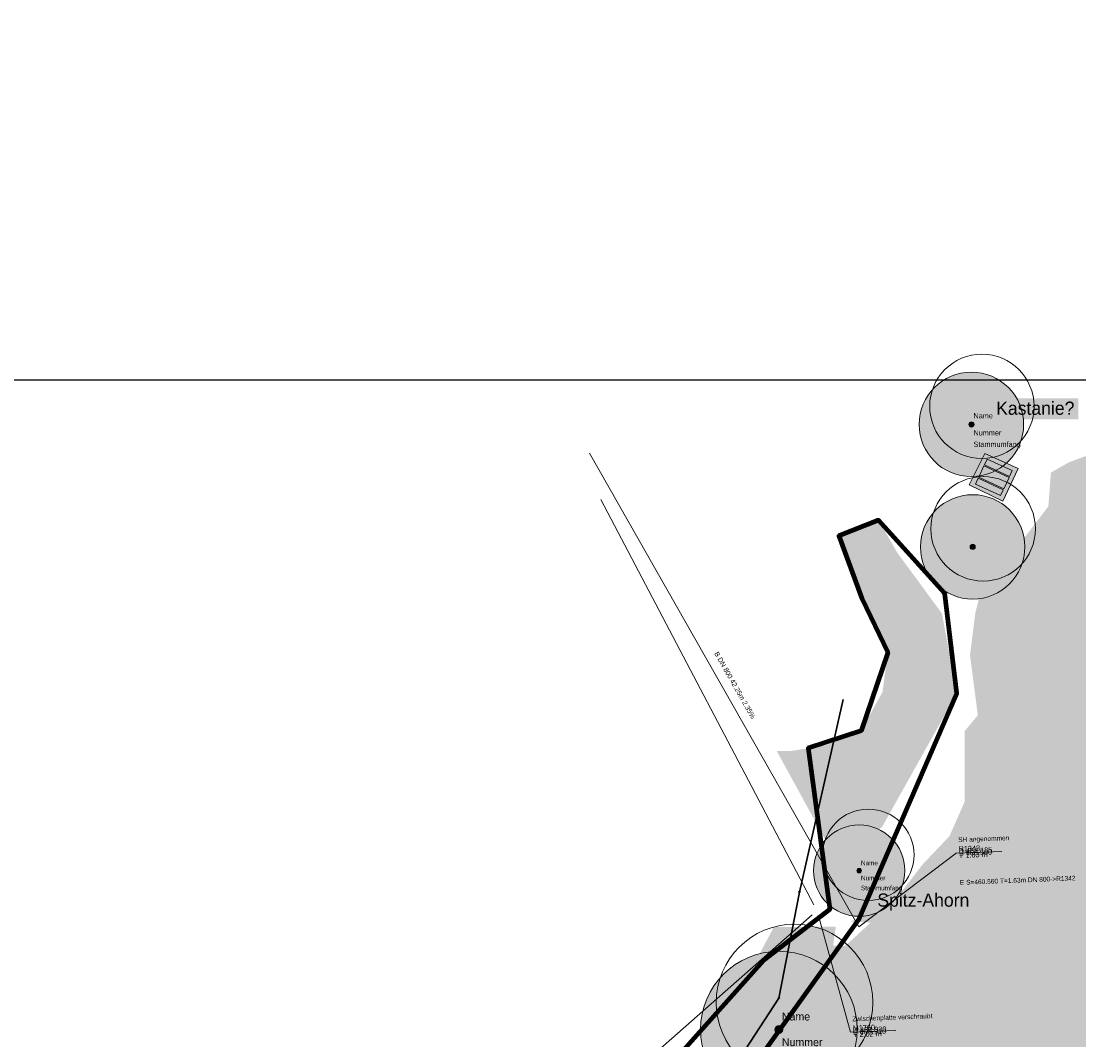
# Model space of a CAD drawing. Header units: metres. Extents: x 730549 to 731755, y 5527678 to 5528494.
# Tile 156 of 207: x 731571 to 731652, y 5527897 to 5527975. Entities that reach past the tile are written whole.
import ezdxf
from ezdxf.enums import TextEntityAlignment as Align

# ---------------------------------------------------------------- set-up
doc = ezdxf.new("R2010")
doc.units = ezdxf.units.M
doc.header["$LTSCALE"] = 0.1
doc.header["$PDMODE"] = 1
doc.header["$PDSIZE"] = -2
doc.layers.add('B_Bäume', color=7, linetype='Continuous', transparency=0.77)
doc.layers.add('LA_Planung BÄUME geplant', color=7, linetype='Continuous', transparency=0.8)
for name, color, linetype in [('LA_Allgemeine Einbauten', 7, 'Continuous'), ('LA_Belagsflächen alle Wege auch Nordufer', 7, 'Continuous'), ('LA_Planungsumgriff', 7, 'Continuous'), ('Netzbach Höhenlinien Bestand NW 461.54', 7, 'Continuous'), ('Sparten Strom GEPLANT pdf', 7, 'Continuous'), ('Sparten_Kanal-aus dwg GRUPPE', 7, 'Continuous'), ('Wiese und Waldnaab als Hintergrund', 7, 'Continuous')]:
    doc.layers.add(name, color=color, linetype=linetype)
doc.styles.add('Arial', font='arial.ttf')
doc.styles.add('Futura Windows', font='txt')
doc.styles.add('TheSansSemiLight-Plain', font='txt')
picture_1 = doc.add_image_def('image1.png', size_in_pixel=(2382, 1684))

# ---------------------------------------------------------------- blocks, each defined once
blk = doc.blocks.new('PDF-Seite')
at = {"color": 255, "linetype": 'Continuous', "lineweight": 9, "transparency": 33554687}
blk.add_wipeout([(0, 103.921), (293.918, 103.921), (293.918, -103.921), (0, -103.921)], dxfattribs=at)
at = {"color": 16, "linetype": 'Continuous', "lineweight": 9, "transparency": 33554687, "flags": 128}
blk.add_lwpolyline([(0, 103.921), (293.918, 103.921), (293.918, -103.921), (0, -103.921)], close=True, dxfattribs=at)
at = {"transparency": 33554687}
image = blk.add_image(picture_1, insert=(0, -103.921), size_in_units=(293.918, 207.843), dxfattribs=at)
image.dxf.flags = 7
blk = doc.blocks.new('KA_STUTZR')
at = {"color": 7, "linetype": 'Continuous', "lineweight": 25, "transparency": 33554687}
for p in [(0, 0), (0.0005, 0)]:
    blk.add_line(p, (0, 0.0005), dxfattribs=at)
at = {"color": 7, "linetype": 'Continuous', "lineweight": 5, "transparency": 33554687}
blk.add_line((0, 0), (0.001, 0), dxfattribs=at)
at = {"color": 7, "linetype": 'Continuous', "transparency": 33554687}
blk.add_solid([(0, 0.0005), (0.0005, 0), (0, 0)], dxfattribs=at)
blk = doc.blocks.new('Ka_stxt_BG_H')
at = {"color": 206, "linetype": 'Continuous', "lineweight": 13, "true_color": 0x660066, "transparency": 33554687}
blk.add_point((0, 0), dxfattribs=at)
at = {"color": 0, "flags": 1}
for tag in ['NAME', 'Z_HIGH', 'Z_LOW', 'DZ', 'RES1', 'RES2', 'RES3', 'RES4', 'RES5', 'RES6', 'BEMERKUNG']:
    blk.add_attdef(tag, (0, 0), '', height=0.00018, dxfattribs=at)
blk = doc.blocks.new('Gruppe')
at = {"color": 161, "linetype": 'Continuous', "lineweight": 5, "true_color": 0x7f9fff, "transparency": 33554687}
blk.add_line((-925.334, -320.108, -31.646), (-904.695, -356.406, -31.646), dxfattribs=at)
at = {"color": 211, "linetype": 'Continuous', "lineweight": 5, "true_color": 0xff7fff, "transparency": 33554687}
for p, q in [((-924.474, -323.637, -31.686), (-908.137, -354.715, -31.686)), ((-908.279, -355.488, -32.29), (-934.459, -378.548, -32.29))]:
    blk.add_line(p, q, dxfattribs=at)
at = {"color": 150, "linetype": 'Continuous', "lineweight": 30, "true_color": 0x007fff, "transparency": 33554687}
for p, q in [((-909.248, -353.731, -493.19), (-905.896, -338.975, -493.19)), ((-910.824, -361.855, -493.19), (-909.248, -353.731, -493.19)), ((-913.412, -365.839, -493.19), (-910.824, -361.855, -493.19))]:
    blk.add_line(p, q, dxfattribs=at)
at = {"color": 7, "linetype": 'Continuous', "lineweight": 9, "transparency": 33554687, "flags": 128}
for points in [[(-904.695, -356.406), (-897.241, -350.752), (-893.744, -350.614)], [(-907.772, -355.64), (-905.353, -364.484), (-901.856, -364.346)]]:
    blk.add_lwpolyline(points, dxfattribs=at)
at = {"color": 150, "linetype": 'Continuous', "lineweight": 30, "true_color": 0x007fff, "transparency": 33554687}
for centre in [(-909.248, -353.731, -493.19), (-910.824, -361.855, -493.19)]:
    blk.add_circle(centre, 0.04, dxfattribs=at)
at = {"color": 176, "true_color": 0x00007f, "transparency": 33554687, "xscale": 0.4, "yscale": 0.4, "zscale": 0.4, "rotation": 2.251158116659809}
blk.add_blockref('Ka_stxt_BG_H', (-897.864, -350.176, -493.19), dxfattribs=at)
at = {"color": 216, "true_color": 0x7f007f, "transparency": 33554687, "xscale": 0.4, "yscale": 0.4, "zscale": 0.4, "rotation": 2.251158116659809}
blk.add_blockref('Ka_stxt_BG_H', (-905.976, -363.908, -493.19), dxfattribs=at)
at = {"color": 5, "true_color": 0x0000ff, "transparency": 33554687, "xscale": 0.5, "yscale": 0.5, "zscale": 0.5, "rotation": 131.3749875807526}
blk.add_blockref('KA_STUTZR', (-919.016, -364.779, -493.19), dxfattribs=at)
at = {"color": 176, "true_color": 0x00007f, "transparency": 33554687, "insert": (-914.364, -337.973, -32.127), "char_height": 0.37568, "width": 7.36, "attachment_point": 8, "rotation": 299.62256, "line_spacing_factor": 1.002187, "style": 'Arial'}
blk.add_mtext('B DN 800 42.25m 2.35%', dxfattribs=at)
at = {"color": 7, "transparency": 33554687, "attachment_point": 1, "rotation": 2.25116, "line_spacing_factor": 0.25, "style": 'Arial'}
for s, insert, char_height in [('SH angenommen', (-897.095, -349.548, -31.82), 0.36066), ('R1343\\PD 462.185\\PS 460.560\\PT 1.63 m', (-897.068, -350.227, -31.82), 0.4007), ('E S=460.560 T=1.63m DN 800->R1342', (-896.966, -352.825, -31.82), 0.36066), ('Zwischenplatte verschraubt', (-905.207, -363.28, -30.26), 0.36066), ('M1760\\PD 462.930\\PS 460.910\\PT 2.02 m', (-905.18, -363.96, -30.26), 0.4007)]:
    blk.add_mtext(s, dxfattribs=dict(at, insert=insert, char_height=char_height))
blk = doc.blocks.new('Gruppe-1')
at = {"color": 7, "transparency": 33554687}
blk.add_blockref('Gruppe', (0, 0), dxfattribs=at)
blk = doc.blocks.new('Gruppe-32')
at = {"linetype": 'Continuous', "lineweight": 0, "true_color": 0xa0a0a4, "transparency": 33554687}
for points in [[(-895.08, -320.991), (-894.876, -320.549), (-892.958, -321.433), (-893.162, -321.874)], [(-895.515, -321.938), (-895.115, -321.068), (-893.197, -321.951), (-893.597, -322.821)], [(-895.759, -322.466), (-895.555, -322.024), (-893.637, -322.907), (-893.84, -323.349)]]:
    blk.add_hatch(color=253, dxfattribs=at).paths.add_polyline_path(points)
at = {"color": 7, "linetype": 'Continuous', "lineweight": 9, "transparency": 33554687, "flags": 128}
for points in [[(-895.08, -320.991), (-894.876, -320.549), (-892.958, -321.433), (-893.162, -321.874)], [(-895.515, -321.938), (-895.115, -321.068), (-893.197, -321.951), (-893.597, -322.821)], [(-895.759, -322.466), (-895.555, -322.024), (-893.637, -322.907), (-893.84, -323.349)]]:
    blk.add_lwpolyline(points, close=True, dxfattribs=at)
blk = doc.blocks.new('Gruppe-33')
at = {"linetype": 'Continuous', "lineweight": 0, "true_color": 0xdddddd, "transparency": 33554687}
blk.add_hatch(color=254, dxfattribs=at).paths.add_polyline_path([(-896.238, -322.53), (-895.043, -320.129), (-892.503, -321.271), (-893.659, -323.769)])
at = {"color": 7, "linetype": 'Continuous', "lineweight": 9, "transparency": 33554687, "flags": 128}
blk.add_lwpolyline([(-896.238, -322.53), (-895.043, -320.129), (-892.503, -321.271), (-893.659, -323.769)], close=True, dxfattribs=at)
at = {"color": 7, "transparency": 33554687}
blk.add_blockref('Gruppe-32', (0, 0), dxfattribs=at)
blk = doc.blocks.new('B_Baum')
at = {"linetype": 'Continuous', "lineweight": 0, "transparency": 33554582}
h = blk.add_hatch(color=61, dxfattribs=at)
edge = h.paths.add_edge_path()
edge.add_arc((0, 0), 5, 0, 360)
at = {"linetype": 'Continuous', "lineweight": 0, "transparency": 33554687}
h = blk.add_hatch(color=250, dxfattribs=at)
edge = h.paths.add_edge_path()
edge.add_arc((0, 0), 0.25, 0, 360)
at = {"color": 7, "linetype": 'Continuous', "lineweight": 5, "transparency": 33554483}
blk.add_circle((1, 1.732), 5, dxfattribs=at)
at = {"color": 7, "linetype": 'Continuous', "lineweight": 20, "transparency": 33554687}
for radius in [5, 0.25]:
    blk.add_circle((0, 0), radius, dxfattribs=at)
at = {"color": 58, "true_color": 0x4b5f00, "transparency": 33554687, "style": 'TheSansSemiLight-Plain'}
for tag, p in [('Botanischer_Name', (0.196, 1.085)), ('Nummer', (0.196, -0.556)), ('Stammumfang', (0.196, -1.649))]:
    blk.add_attdef(tag, text='', height=0.504, dxfattribs=at).set_placement(p, align=Align.TOP_LEFT)
blk = doc.blocks.new('Baum selbstgestrickt')
at = {"color": 7, "transparency": 33554687}
ref = blk.add_blockref('B_Baum', (0, 0), dxfattribs=dict(at, xscale=0.2, yscale=0.2, zscale=0.2))
ref.add_attrib('Nummer', 'Nummer', dxfattribs={"color": 58, "transparency": 33554687, "height": 0.1009, "style": 'TheSansSemiLight-Plain'}).set_placement((0.039, -0.111), align=Align.TOP_LEFT)
ref.add_attrib('Botanischer_Name', 'Name', dxfattribs={"color": 58, "transparency": 33554687, "height": 0.1009, "style": 'TheSansSemiLight-Plain'}).set_placement((0.039, 0.217), align=Align.TOP_LEFT)
ref.add_attrib('Stammumfang', 'Stammumfang', dxfattribs={"color": 58, "transparency": 33554687, "height": 0.10087, "style": 'TheSansSemiLight-Plain'}).set_placement((0.039, -0.33), align=Align.TOP_LEFT)
blk = doc.blocks.new('P_Baum')
at = {"linetype": 'Continuous', "lineweight": 0, "transparency": 33554687}
h = blk.add_hatch(color=53, dxfattribs=at)
edge = h.paths.add_edge_path()
edge.add_arc((0, 0), 5, 0, 360)
h = blk.add_hatch(color=53, dxfattribs=at)
edge = h.paths.add_edge_path()
edge.add_arc((0, 0), 0.25, 0, 360)
at = {"color": 7, "linetype": 'Continuous', "lineweight": 5, "transparency": 33554483}
blk.add_circle((1, 1.73), 5, dxfattribs=at)
at = {"color": 7, "linetype": 'Continuous', "lineweight": 20, "transparency": 33554687}
for radius in [5, 0.25]:
    blk.add_circle((0, 0), radius, dxfattribs=at)
at = {"color": 58, "true_color": 0x4b5f00, "transparency": 33554687, "style": 'TheSansSemiLight-Plain'}
for tag, p in [('Botanischer_Name', (0.2, 1.09)), ('Nummer', (0.2, -0.56)), ('Stammumfang', (0.2, -1.65))]:
    blk.add_attdef(tag, text='', height=0.504, dxfattribs=at).set_placement(p, align=Align.TOP_LEFT)
blk = doc.blocks.new('Baum Pflanzung')
at = {"color": 7, "transparency": 33554687, "xscale": 0.2, "yscale": 0.2, "zscale": 0.2}
blk.add_blockref('P_Baum', (0, -0.009), dxfattribs=at)

msp = doc.modelspace()

# ---------------------------------------------------------------- block references
at = {"layer": 'Sparten Strom GEPLANT pdf', "color": 16, "true_color": 0x800000, "transparency": 33554687}
msp.add_blockref('PDF-Seite', (731393.397, 5527843.198), dxfattribs=at)

# ---------------------------------------------------------------- next in the draw order: hatches: boundary and pattern name
at = {"layer": 'LA_Belagsflächen alle Wege auch Nordufer', "linetype": 'Continuous', "lineweight": 0, "true_color": 0xc0c0c0, "transparency": 33554687}
msp.add_hatch(color=9, dxfattribs=at).paths.add_polyline_path([(731633.6, 5527935.3), (731635.3, 5527930.35), (731636.521, 5527928.234), (731637.3, 5527926.2), (731636.9, 5527923.2), (731635.25, 5527920.2), (731632.55, 5527919.1), (731629.85, 5527918.65), (731628.8, 5527918.65), (731633.66, 5527909.76), (731636.9, 5527912.9), (731640, 5527918.45), (731642.6, 5527923.1), (731641.45, 5527929.2), (731638, 5527933.9), (731636.6, 5527936.35), (731633.55, 5527935.15)])
at = {"layer": 'Netzbach Höhenlinien Bestand NW 461.54', "linetype": 'Continuous', "lineweight": 0, "true_color": 0x66aaff, "transparency": 33554534}
msp.add_hatch(color=161, dxfattribs=at).paths.add_polyline_path([(731675.984, 5527969.785), (731677.584, 5527974.185), (731677.784, 5527974.385), (731683.784, 5527969.785), (731672.784, 5527960.785), (731669.184, 5527955.585), (731666.184, 5527948.585), (731661.584, 5527943.985), (731659.984, 5527939.185), (731656.784, 5527927.985), (731653.584, 5527926.785), (731648.584, 5527919.185), (731648.184, 5527912.585), (731649.784, 5527910.985), (731652.784, 5527903.185), (731652.384, 5527894.985), (731651.984, 5527887.985), (731648.184, 5527879.785), (731644.984, 5527878.785), (731646.384, 5527876.585), (731645.384, 5527872.385), (731642.384, 5527868.385), (731641.794, 5527869.096), (731640.471, 5527867.708), (731639.032, 5527866.605), (731636.771, 5527865.115), (731634.803, 5527864.165), (731633.479, 5527863.79), (731633.018, 5527863.634), (731632.825, 5527863.264), (731631.554, 5527862.73), (731631.298, 5527862.704), (731630.003, 5527861.808), (731629.638, 5527860.815), (731629.063, 5527859.893), (731629.569, 5527859.395), (731631.883, 5527856.42), (731631.942, 5527856.255), (731632.081, 5527855.94), (731633.613, 5527853.393), (731633.703, 5527853.282), (731633.706, 5527853.188), (731634.347, 5527850.163), (731634.342, 5527850.157), (731634.584, 5527847.884), (731634.618, 5527847.848), (731634.67, 5527847.705), (731635.584, 5527842.357), (731635.756, 5527842.236), (731636.736, 5527839.006), (731636.954, 5527838.465), (731637.208, 5527837.538), (731635.595, 5527836.496), (731637.474, 5527836.578), (731637.826, 5527835.599), (731638.729, 5527833.842), (731638.33, 5527832.611), (731638.71, 5527831.206), (731639.068, 5527831.095), (731640.089, 5527827.813), (731640.722, 5527826.209), (731642.775, 5527823.693), (731643.163, 5527822.964), (731645.248, 5527820.532), (731646.653, 5527819.214), (731649.037, 5527817.164), (731649.954, 5527816.292), (731649.996, 5527816.294), (731649.997, 5527816.245), (731649.739, 5527815.498), (731649.744, 5527814.64), (731648.925, 5527814.566), (731648.835, 5527814.645), (731648.874, 5527814.721), (731649.362, 5527815.42), (731649.946, 5527816.218), (731646.852, 5527818.096), (731645.471, 5527818.005), (731645.367, 5527818.137), (731642.862, 5527822.08), (731641.65, 5527821.94), (731639.6, 5527824.753), (731639.231, 5527824.9), (731639.198, 5527825.324), (731639.814, 5527825.783), (731638.144, 5527829.562), (731637.163, 5527829.489), (731636.869, 5527830.075), (731636.433, 5527831.125), (731635.86, 5527831.733), (731635.802, 5527832.839), (731636.243, 5527834.681), (731634.416, 5527835.944), (731634.124, 5527835.486), (731634.24, 5527835.983), (731634.265, 5527836.116), (731633.366, 5527837.961), (731632.448, 5527841.045), (731632.406, 5527841.445), (731632.375, 5527841.924), (731631.45, 5527846.981), (731631.46, 5527846.992), (731630.962, 5527849.261), (731630.747, 5527849.518), (731630.319, 5527852.142), (731630.123, 5527852.695), (731629.1, 5527854.885), (731628.741, 5527855.403), (731626.942, 5527858.14), (731625.456, 5527859.697), (731624.577, 5527860.349), (731623.682, 5527862.038), (731620.405, 5527863.796), (731620.068, 5527864.22), (731619.91, 5527864.084), (731618.533, 5527864.412), (731617.247, 5527864.758), (731615.58, 5527865.119), (731614.433, 5527865.429), (731614.313, 5527865.421), (731609.662, 5527866.508), (731606.738, 5527864.725), (731605.88, 5527864.174), (731605.567, 5527864.106), (731605.218, 5527864.119), (731604.553, 5527863.996), (731603.279, 5527863.812), (731602.884, 5527864.067), (731602.493, 5527863.879), (731599.158, 5527863.424), (731598.663, 5527863.438), (731596.592, 5527864.094), (731594.763, 5527864.393), (731593.244, 5527864.529), (731592.507, 5527864.513), (731592.09, 5527864.587), (731591.293, 5527864.897), (731589.608, 5527864.985), (731588.427, 5527864.47), (731586.672, 5527864.158), (731585.244, 5527863.643), (731585.1, 5527863.618), (731582.921, 5527864.396), (731581.6, 5527864.23), (731580.469, 5527863.755), (731580.064, 5527863.856), (731578.77, 5527864.098), (731575.915, 5527863.706), (731575.587, 5527863.597), (731575.317, 5527863.559), (731572.148, 5527861.617), (731570.887, 5527860.958), (731570.669, 5527860.779), (731569.513, 5527861.401), (731568.48, 5527861.194), (731567.133, 5527858.726), (731567.087, 5527858.721), (731564.663, 5527859.379), (731563.96, 5527859.267), (731563.042, 5527858.909), (731561.917, 5527857.178), (731561.839, 5527857.132), (731561.818, 5527857.128), (731561.825, 5527857.145), (731559.16, 5527857.639), (731555.638, 5527854.7), (731555.323, 5527854.421), (731555.569, 5527853.884), (731555.531, 5527852.43), (731554.471, 5527851.707), (731554.293, 5527851.65), (731554.21, 5527851.255), (731553.106, 5527850.443), (731551.802, 5527850.057), (731551.347, 5527850.034), (731549.927, 5527849.795), (731549.455, 5527849.036), (731547.058, 5527848.216), (731546.083, 5527847.825), (731544.888, 5527846.321), (731542.825, 5527846.036), (731541.573, 5527845.352), (731541.568, 5527843.105), (731536.154, 5527843.095), (731536.154, 5527857.068), (731538.524, 5527858.47), (731542.799, 5527858.939), (731546.546, 5527861.463), (731548.61, 5527860.985), (731553.042, 5527863.684), (731558.488, 5527864.482), (731560.82, 5527866.147), (731566.346, 5527868.966), (731572.743, 5527871.176), (731577.12, 5527873.467), (731580.709, 5527873.76), (731586.518, 5527873.995), (731588.817, 5527875.051), (731592.681, 5527874.67), (731596.269, 5527874.058), (731601.483, 5527875.133), (731603.272, 5527875.329), (731607.801, 5527876.228), (731610.775, 5527878.465), (731614.742, 5527879.906), (731617.186, 5527882.388), (731619.76, 5527882.77), (731619.728, 5527883.974), (731623.597, 5527886.31), (731626.039, 5527887.885), (731628.165, 5527891.438), (731629.769, 5527893.324), (731631.686, 5527897.86), (731631.511, 5527899.451), (731632.963, 5527902.729), (731633.112, 5527903.753), (731635.178, 5527903.755), (731639.984, 5527909.985), (731643.784, 5527913.985), (731644.984, 5527919.985), (731645.184, 5527928.385), (731649.984, 5527931.785), (731652.384, 5527938.585), (731656.584, 5527946.985), (731659.384, 5527952.385), (731666.784, 5527956.985), (731669.584, 5527965.785)])
at = {"layer": 'Wiese und Waldnaab als Hintergrund', "linetype": 'Continuous', "lineweight": 0, "true_color": 0x66aaff, "transparency": 33554559}
msp.add_hatch(color=161, dxfattribs=at).paths.add_polyline_path([(731675.792, 5527974.004), (731676.4, 5527974.6), (731687, 5527969.4), (731685.2, 5527966.4), (731681, 5527963.8), (731680.2, 5527956.6), (731676.6, 5527950.6), (731672.8, 5527951.6), (731669.2, 5527944.8), (731661, 5527939.8), (731660.4, 5527935.2), (731659.2, 5527931.2), (731662.4, 5527928), (731660.4, 5527922.4), (731658.4, 5527920.4), (731657.2, 5527916.4), (731655.2, 5527914.4), (731654.2, 5527908.6), (731654.6, 5527904.4), (731654.573, 5527904.402), (731653.308, 5527897.918), (731654.243, 5527894.902), (731653.412, 5527893.302), (731652.034, 5527887.517), (731651.493, 5527885.309), (731650.5, 5527881.845), (731648.417, 5527875.551), (731647.211, 5527873.709), (731644.51, 5527868.986), (731642.564, 5527867.465), (731640.331, 5527865.812), (731639.379, 5527864.4), (731636.728, 5527863.807), (731633.047, 5527861.647), (731631.137, 5527861.584), (731630.858, 5527859.542), (731633.047, 5527858.626), (731633.047, 5527854.945), (731634.69, 5527852.115), (731634.909, 5527851.033), (731629.053, 5527848.479), (731629.179, 5527851.913), (731627.956, 5527853.892), (731627.903, 5527855.294), (731626.593, 5527858.068), (731624.42, 5527859.54), (731622.589, 5527861.552), (731621.652, 5527862.757), (731619.632, 5527862.838), (731618.716, 5527863.844), (731616.376, 5527864.09), (731612.952, 5527864.117), (731610.942, 5527864.098), (731608.787, 5527862.654), (731606.291, 5527862.481), (731603.11, 5527862.133), (731600.869, 5527862.39), (731599.896, 5527862.082), (731597.59, 5527862.936), (731596.695, 5527862.837), (731594.94, 5527863.249), (731593.609, 5527863.892), (731591.362, 5527863.762), (731589.607, 5527864.173), (731588.038, 5527863.8), (731585.807, 5527863.052), (731583.764, 5527863.331), (731580.064, 5527863.126), (731578.55, 5527862.256), (731574.465, 5527862.814), (731571.547, 5527860.985), (731568.651, 5527858.957), (731566.276, 5527858.596), (731562.786, 5527858.314), (731560.376, 5527856.44), (731556.484, 5527853.398), (731555.994, 5527850.527), (731557.845, 5527847.411), (731559.125, 5527846.746), (731558.537, 5527844.77), (731556.8, 5527842.266), (731556.004, 5527842.179), (731554.754, 5527840.734), (731550.656, 5527839.58), (731549.012, 5527840.808), (731545.888, 5527841.774), (731542.225, 5527843.988), (731540.946, 5527845.557), (731537.608, 5527842.978), (731535.133, 5527842.606), (731532.436, 5527840.6), (731531.187, 5527840.061), (731530.368, 5527838.361), (731529.408, 5527838.86), (731526.048, 5527837.385), (731522.479, 5527835.987), (731521.276, 5527835.956), (731518.457, 5527834.138), (731515.806, 5527833.545), (731514.217, 5527834.277), (731511.886, 5527833.518), (731508.604, 5527832.253), (731507.981, 5527844.357), (731512.07, 5527846.515), (731513.961, 5527848.534), (731515.473, 5527847.593), (731517.262, 5527847.789), (731517.141, 5527847.977), (731520.927, 5527848.392), (731524.035, 5527850.242), (731529.859, 5527853.094), (731534.556, 5527856.124), (731538.524, 5527858.47), (731542.799, 5527858.939), (731546.546, 5527861.463), (731548.61, 5527860.985), (731553.042, 5527863.684), (731558.488, 5527864.482), (731560.82, 5527866.147), (731566.346, 5527868.966), (731572.743, 5527871.176), (731577.12, 5527873.467), (731580.709, 5527873.76), (731586.518, 5527873.995), (731588.817, 5527875.051), (731592.681, 5527874.67), (731596.269, 5527874.058), (731601.483, 5527875.133), (731603.272, 5527875.329), (731607.801, 5527876.228), (731610.775, 5527878.465), (731614.742, 5527879.906), (731617.186, 5527882.388), (731619.76, 5527882.77), (731619.728, 5527883.974), (731623.597, 5527886.31), (731626.039, 5527887.885), (731628.165, 5527891.438), (731629.769, 5527893.324), (731631.686, 5527897.86), (731631.511, 5527899.451), (731632.963, 5527902.729), (731635.979, 5527905.506), (731634.4, 5527905.6), (731638.4, 5527907), (731641, 5527909.8), (731643.2, 5527914.8), (731643.2, 5527920.2), (731644.2, 5527921.4), (731643.6, 5527926), (731644, 5527929.2), (731644.6, 5527931.6), (731647.6, 5527934.8), (731649.6, 5527937.4), (731649.8, 5527940), (731651.2, 5527940.8), (731653.4, 5527941.6), (731653.2, 5527947.2), (731655.4, 5527948.4), (731657, 5527955.2), (731660.4, 5527961.6), (731662.85, 5527964.294), (731665.497, 5527966.85), (731671.078, 5527969.289)])
at = {"layer": 'Wiese und Waldnaab als Hintergrund', "linetype": 'Continuous', "lineweight": 0, "true_color": 0xc4d309, "transparency": 33554508}
msp.add_hatch(color=52, dxfattribs=at).paths.add_polyline_path([(731515.473, 5527847.593), (731517.262, 5527847.789), (731517.141, 5527847.977), (731520.927, 5527848.392), (731524.035, 5527850.242), (731529.859, 5527853.094), (731534.556, 5527856.124), (731538.524, 5527858.47), (731542.799, 5527858.939), (731546.546, 5527861.463), (731548.61, 5527860.985), (731553.042, 5527863.684), (731558.488, 5527864.482), (731560.82, 5527866.147), (731566.346, 5527868.966), (731572.743, 5527871.176), (731577.12, 5527873.467), (731580.709, 5527873.76), (731586.518, 5527873.995), (731588.817, 5527875.051), (731592.681, 5527874.67), (731596.269, 5527874.058), (731601.483, 5527875.133), (731603.272, 5527875.329), (731607.801, 5527876.228), (731610.775, 5527878.465), (731614.742, 5527879.906), (731617.186, 5527882.388), (731619.76, 5527882.77), (731619.728, 5527883.974), (731623.597, 5527886.31), (731626.039, 5527887.885), (731628.165, 5527891.438), (731629.769, 5527893.324), (731631.686, 5527897.86), (731631.511, 5527899.451), (731632.963, 5527902.729), (731633.322, 5527905.201), (731628.571, 5527905.164), (731623.732, 5527896.083), (731616.992, 5527893.332), (731608.815, 5527889.92), (731597.852, 5527884.392), (731591.783, 5527880.105), (731586.68, 5527878.942), (731582.095, 5527877.634), (731579.799, 5527878.388), (731577.449, 5527879.64), (731569.465, 5527872.628), (731563.145, 5527869.721), (731556.305, 5527866.959), (731551.276, 5527864.195), (731549.099, 5527862.95), (731546.772, 5527864.908), (731544.662, 5527864.878), (731539.702, 5527863.328), (731532.418, 5527859.109), (731524.261, 5527853.687), (731521.732, 5527853.812), (731512.406, 5527849.872), (731508.01, 5527849.591), (731508.234, 5527844.491), (731512.07, 5527846.515), (731513.961, 5527848.534)])

# ---------------------------------------------------------------- next in the draw order: linework, layer by layer
at = {"layer": 'B_Bäume', "color": 61, "linetype": 'Continuous', "true_color": 0xd6ea9e, "transparency": 33554490}
for points in [[(731645.6, 5527944.077), (731651.904, 5527944.077), (731645.6, 5527945.7), (731651.904, 5527945.7)], [(731645.6, 5527944.077), (731651.904, 5527944.077), (731645.6, 5527945.7), (731651.904, 5527945.7)], [(731636.5, 5527906.377), (731643.901, 5527906.377), (731636.5, 5527908), (731643.901, 5527908)], [(731636.5, 5527906.377), (731643.901, 5527906.377), (731636.5, 5527908), (731643.901, 5527908)]]:
    msp.add_solid(points, dxfattribs=at)
at = {"layer": 'LA_Planungsumgriff', "color": 16, "linetype": 'Continuous', "lineweight": 100, "true_color": 0x800000, "transparency": 33554687, "flags": 128}
msp.add_lwpolyline([(731618.473, 5527882.579), (731635.063, 5527905.724), (731642.6, 5527923.1), (731641.664, 5527930.739), (731636.6, 5527936.35), (731633.55, 5527935.15), (731635.3, 5527930.35), (731637.3, 5527926.2), (731635.25, 5527920.2), (731631.2, 5527918.875), (731632.851, 5527906.506), (731627.782, 5527902.609), (731620.55, 5527894.5)], dxfattribs=at)

# ---------------------------------------------------------------- next in the draw order: block references
at = {"layer": 'B_Bäume', "color": 7, "transparency": 33554490}
for p, xscale, yscale, zscale in [((731643.709, 5527943.693), 4, 4, 4), ((731635.109, 5527909.493), 3.5, 3.5, 3.5), ((731628.956, 5527897.312), 6, 6, 6)]:
    msp.add_blockref('Baum selbstgestrickt', p, dxfattribs=dict(at, xscale=xscale, yscale=yscale, zscale=zscale))
at = {"layer": 'LA_Allgemeine Einbauten', "color": 7, "transparency": 33554687}
msp.add_blockref('Gruppe-33', (732539.784, 5528261.585), dxfattribs=at)
at = {"layer": 'LA_Planung BÄUME geplant', "color": 7, "transparency": 33554483, "xscale": 4, "yscale": 4, "zscale": 4}
msp.add_blockref('Baum Pflanzung', (731643.806, 5527934.341), dxfattribs=at)
at = {"layer": 'Sparten_Kanal-aus dwg GRUPPE', "color": 7, "transparency": 33554687}
msp.add_blockref('Gruppe-1', (732539.784, 5528261.585), dxfattribs=at)

# ---------------------------------------------------------------- next in the draw order: texts
at = {"layer": 'B_Bäume', "color": 7, "transparency": 33554490, "attachment_point": 1, "line_spacing_factor": 0.969122, "style": 'Futura Windows'}
for s, insert, char_height in [('Kastanie?', (731645.6, 5527945.439), 1.0087), ('Spitz-Ahorn', (731636.5, 5527907.739), 1.00872)]:
    msp.add_mtext(s, dxfattribs=dict(at, insert=insert, char_height=char_height))

doc.saveas('drawing.dxf')
